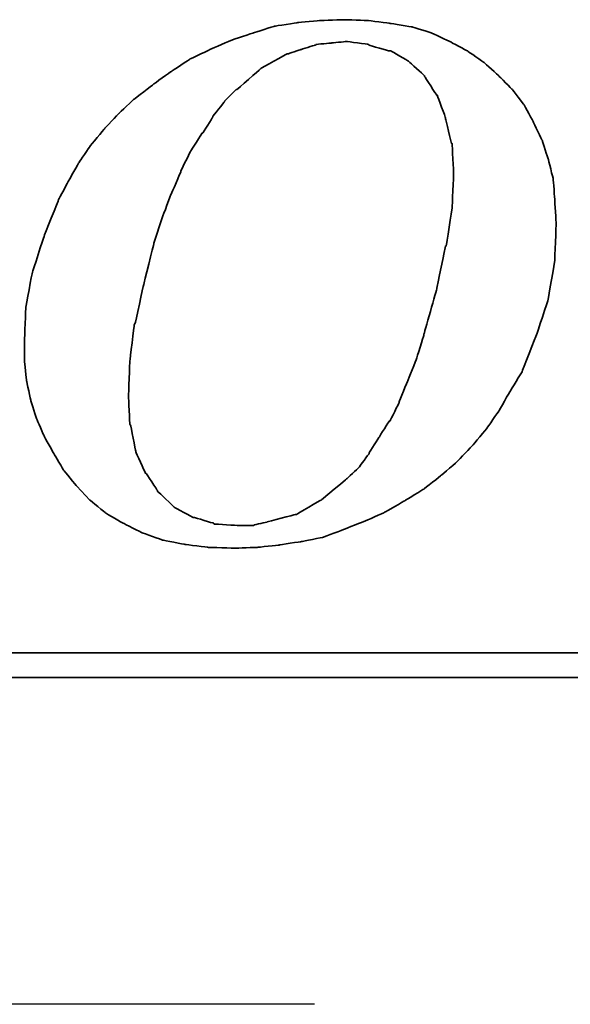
# Model space of a CAD drawing. Extents: x 732 to 1390, y 50 to 540.
# Tile 37 of 40: x 1291.99 to 1296.69, y 179.78 to 188.19. Entities that reach past the tile are written whole.
import ezdxf

# ---------------------------------------------------------------- set-up
doc = ezdxf.new("R2010")
doc.units = 0
doc.header["$MEASUREMENT"] = 0
doc.linetypes.add('CENTER', pattern=[2, 1.25, -0.25, 0.25, -0.25])
for name, color, linetype in [('CEN', 1, 'CENTER'), ('DIM', 4, 'CONTINUOUS'), ('layer 1', 7, 'CONTINUOUS')]:
    doc.layers.add(name, color=color, linetype=linetype)

# ---------------------------------------------------------------- blocks, each defined once
blk = doc.blocks.new('TBI MOTION logo(完整正式版)')
at = {"layer": 'layer 1', "color": 22, "lineweight": 35}
for points, knots in [([(35.79625, -6.98375), (35.79625, -6.98375), (36.23125, -7.43875), (36.23125, -7.43875), (36.23125, -7.43875), (36.23125, -7.43875), (36.75625, -7.87125), (36.75625, -7.87125), (36.75625, -7.87125), (36.75625, -7.87125), (37.33125, -8.20375), (37.33125, -8.20375), (37.33125, -8.20375), (37.33125, -8.20375), (37.95625, -8.51875), (37.95625, -8.51875), (37.95625, -8.51875), (37.95625, -8.51875), (38.62625, -8.75875), (38.62625, -8.75875), (38.62625, -8.75875), (38.62625, -8.75875), (39.37125, -8.90375), (39.37125, -8.90375), (39.37125, -8.90375), (39.37125, -8.90375), (40.14125, -8.99875), (40.14125, -8.99875), (40.14125, -8.99875), (40.14125, -8.99875), (41.02625, -9.02375), (41.02625, -9.02375), (41.02625, -9.02375), (41.02625, -9.02375), (41.74625, -8.99875), (41.74625, -8.99875), (41.74625, -8.99875), (41.74625, -8.99875), (42.46625, -8.92375), (42.46625, -8.92375), (42.46625, -8.92375), (42.46625, -8.92375), (43.21125, -8.80625), (43.21125, -8.80625), (43.21125, -8.80625), (43.21125, -8.80625), (43.93125, -8.66375), (43.93125, -8.66375), (43.93125, -8.66375), (43.93125, -8.66375), (44.62625, -8.39875), (44.62625, -8.39875), (44.62625, -8.39875), (44.62625, -8.39875), (45.29625, -8.13375), (45.29625, -8.13375), (45.29625, -8.13375), (45.29625, -8.13375), (45.94625, -7.84375), (45.94625, -7.84375), (45.94625, -7.84375), (45.94625, -7.84375), (46.61625, -7.46375), (46.61625, -7.46375), (46.61625, -7.46375), (46.61625, -7.46375), (47.24125, -7.07875), (47.24125, -7.07875), (47.24125, -7.07875), (47.24125, -7.07875), (47.81625, -6.62375), (47.81625, -6.62375), (47.81625, -6.62375), (47.81625, -6.62375), (48.36875, -6.14375), (48.36875, -6.14375), (48.36875, -6.14375), (48.36875, -6.14375), (48.84625, -5.64125), (48.84625, -5.64125), (48.84625, -5.64125), (48.84625, -5.64125), (49.32625, -5.06375), (49.32625, -5.06375), (49.32625, -5.06375), (49.32625, -5.06375), (49.71125, -4.51374), (49.71125, -4.51374), (49.71125, -4.51374), (49.71125, -4.51374), (50.09625, -3.83874), (50.09625, -3.83874), (50.09625, -3.83874), (50.09625, -3.83874), (50.48125, -3.21374), (50.48125, -3.21374), (50.48125, -3.21374), (50.48125, -3.21374), (50.96125, -1.99125), (50.96125, -1.99125), (50.96125, -1.99125), (50.96125, -1.99125), (51.34375, -0.81875), (51.34375, -0.81875), (51.34375, -0.81875), (51.34375, -0.81875), (51.56125, 0.45624), (51.56125, 0.45624), (51.56125, 0.45624), (51.56125, 0.45624), (51.60625, 1.67624), (51.60625, 1.67624), (51.60625, 1.67624), (51.60625, 1.67624), (51.56125, 2.44625), (51.56125, 2.44625), (51.56125, 2.44625), (51.56125, 2.44625), (51.51125, 3.14125), (51.51125, 3.14125), (51.51125, 3.14125), (51.51125, 3.14125), (51.34375, 3.81125), (51.34375, 3.81125), (51.34375, 3.81125), (51.34375, 3.81125), (51.15125, 4.41125), (51.15125, 4.41125), (51.15125, 4.41125), (51.15125, 4.41125), (50.86125, 5.01125), (50.86125, 5.01125), (50.86125, 5.01125), (50.86125, 5.01125), (50.55125, 5.58875), (50.55125, 5.58875), (50.55125, 5.58875), (50.55125, 5.58875), (50.16625, 6.09125), (50.16625, 6.09125), (50.16625, 6.09125), (50.16625, 6.09125), (49.71125, 6.54875), (49.71125, 6.54875), (49.71125, 6.54875), (49.71125, 6.54875), (49.23125, 6.98125), (49.23125, 6.98125), (49.23125, 6.98125), (49.23125, 6.98125), (48.67875, 7.36625), (48.67875, 7.36625), (48.67875, 7.36625), (48.67875, 7.36625), (48.10375, 7.67625), (48.10375, 7.67625), (48.10375, 7.67625), (48.10375, 7.67625), (47.48125, 7.96375), (47.48125, 7.96375), (47.48125, 7.96375), (47.48125, 7.96375), (46.85625, 8.15625), (46.85625, 8.15625), (46.85625, 8.15625), (46.85625, 8.15625), (46.13625, 8.27624), (46.13625, 8.27624), (46.13625, 8.27624), (46.13625, 8.27624), (45.39125, 8.37125), (45.39125, 8.37125), (45.39125, 8.37125), (45.39125, 8.37125), (44.62625, 8.39624), (44.62625, 8.39624), (44.62625, 8.39624), (44.62625, 8.39624), (43.83625, 8.37125), (43.83625, 8.37125), (43.83625, 8.37125), (43.83625, 8.37125), (43.09125, 8.30125), (43.09125, 8.30125), (43.09125, 8.30125), (43.09125, 8.30125), (42.32125, 8.18125), (42.32125, 8.18125), (42.32125, 8.18125), (42.32125, 8.18125), (41.62875, 7.96375), (41.62875, 7.96375), (41.62875, 7.96375), (41.62875, 7.96375), (40.90625, 7.72625), (40.90625, 7.72625), (40.90625, 7.72625), (40.90625, 7.72625), (40.23624, 7.43625), (40.23624, 7.43625), (40.23624, 7.43625), (40.23624, 7.43625), (39.54124, 7.10125), (39.54124, 7.10125), (39.54124, 7.10125), (39.54124, 7.10125), (38.91625, 6.69125), (38.91625, 6.69125), (38.91625, 6.69125), (38.91625, 6.69125), (38.31625, 6.26125), (38.31625, 6.26125), (38.31625, 6.26125), (38.31625, 6.26125), (37.69125, 5.78125), (37.69125, 5.78125), (37.69125, 5.78125), (37.69125, 5.78125), (37.18625, 5.30125), (37.18625, 5.30125), (37.18625, 5.30125), (37.18625, 5.30125), (36.70625, 4.79624), (36.70625, 4.79624), (36.70625, 4.79624), (36.70625, 4.79624), (36.23125, 4.22125), (36.23125, 4.22125), (36.23125, 4.22125), (36.23125, 4.22125), (35.87124, 3.69375), (35.87124, 3.69375), (35.87124, 3.69375), (35.87124, 3.69375), (35.53125, 3.09125), (35.53125, 3.09125), (35.53125, 3.09125), (35.53125, 3.09125), (35.19875, 2.47125), (35.19875, 2.47125), (35.19875, 2.47125), (35.19875, 2.47125), (34.71625, 1.24625), (34.71625, 1.24625), (34.71625, 1.24625), (34.71625, 1.24625), (34.33125, 0.06874), (34.33125, 0.06874), (34.33125, 0.06874), (34.33125, 0.06874), (34.11625, -1.07875), (34.11625, -1.07875), (34.11625, -1.07875), (34.11625, -1.07875), (34.07125, -2.15875), (34.07125, -2.15875), (34.07125, -2.15875), (34.07125, -2.15875), (34.07125, -2.85375), (34.07125, -2.85375), (34.07125, -2.85375), (34.07125, -2.85375), (34.14125, -3.50375), (34.14125, -3.50375), (34.14125, -3.50375), (34.14125, -3.50375), (34.28625, -4.17375), (34.28625, -4.17375), (34.28625, -4.17375), (34.28625, -4.17375), (34.47625, -4.77624), (34.47625, -4.77624), (34.47625, -4.77624), (34.47625, -4.77624), (34.71625, -5.32625), (34.71625, -5.32625), (34.71625, -5.32625), (34.71625, -5.32625), (35.05375, -5.92875), (35.05375, -5.92875), (35.05375, -5.92875), (35.05375, -5.92875), (35.36375, -6.45375), (35.36375, -6.45375), (35.36375, -6.45375), (35.36375, -6.45375), (35.79625, -6.98375), (35.79625, -6.98375)], [0, 0, 0, 0, 0.01388889, 0.01388889, 0.01388889, 0.0138889, 0.02777778, 0.02777778, 0.02777778, 0.02777779, 0.04166667, 0.04166667, 0.04166667, 0.04166668, 0.05555556, 0.05555556, 0.05555556, 0.05555557, 0.06944444, 0.06944444, 0.06944444, 0.06944445, 0.08333333, 0.08333333, 0.08333333, 0.08333334, 0.09722222, 0.09722222, 0.09722222, 0.09722223, 0.11111111, 0.11111111, 0.11111111, 0.11111112, 0.125, 0.125, 0.125, 0.12500001, 0.13888889, 0.13888889, 0.13888889, 0.1388889, 0.15277778, 0.15277778, 0.15277778, 0.15277779, 0.16666667, 0.16666667, 0.16666667, 0.16666668, 0.18055556, 0.18055556, 0.18055556, 0.18055557, 0.19444444, 0.19444444, 0.19444444, 0.19444445, 0.20833333, 0.20833333, 0.20833333, 0.20833334, 0.22222222, 0.22222222, 0.22222222, 0.22222223, 0.23611111, 0.23611111, 0.23611111, 0.23611112, 0.25, 0.25, 0.25, 0.25000001, 0.26388889, 0.26388889, 0.26388889, 0.2638889, 0.27777778, 0.27777778, 0.27777778, 0.27777779, 0.29166667, 0.29166667, 0.29166667, 0.29166668, 0.30555556, 0.30555556, 0.30555556, 0.30555557, 0.31944444, 0.31944444, 0.31944444, 0.31944445, 0.33333333, 0.33333333, 0.33333333, 0.33333334, 0.34722222, 0.34722222, 0.34722222, 0.34722223, 0.36111111, 0.36111111, 0.36111111, 0.36111112, 0.375, 0.375, 0.375, 0.37500001, 0.38888889, 0.38888889, 0.38888889, 0.3888889, 0.40277778, 0.40277778, 0.40277778, 0.40277779, 0.41666667, 0.41666667, 0.41666667, 0.41666668, 0.43055556, 0.43055556, 0.43055556, 0.43055557, 0.44444444, 0.44444444, 0.44444444, 0.44444445, 0.45833333, 0.45833333, 0.45833333, 0.45833334, 0.47222222, 0.47222222, 0.47222222, 0.47222223, 0.48611111, 0.48611111, 0.48611111, 0.48611112, 0.5, 0.5, 0.5, 0.50000001, 0.51388889, 0.51388889, 0.51388889, 0.5138889, 0.52777778, 0.52777778, 0.52777778, 0.52777779, 0.54166667, 0.54166667, 0.54166667, 0.54166668, 0.55555556, 0.55555556, 0.55555556, 0.55555557, 0.56944444, 0.56944444, 0.56944444, 0.56944445, 0.58333333, 0.58333333, 0.58333333, 0.58333334, 0.59722222, 0.59722222, 0.59722222, 0.59722223, 0.61111111, 0.61111111, 0.61111111, 0.61111112, 0.625, 0.625, 0.625, 0.62500001, 0.63888889, 0.63888889, 0.63888889, 0.6388889, 0.65277778, 0.65277778, 0.65277778, 0.65277779, 0.66666667, 0.66666667, 0.66666667, 0.66666668, 0.68055556, 0.68055556, 0.68055556, 0.68055557, 0.69444444, 0.69444444, 0.69444444, 0.69444445, 0.70833333, 0.70833333, 0.70833333, 0.70833334, 0.72222222, 0.72222222, 0.72222222, 0.72222223, 0.73611111, 0.73611111, 0.73611111, 0.73611112, 0.75, 0.75, 0.75, 0.75000001, 0.76388889, 0.76388889, 0.76388889, 0.7638889, 0.77777778, 0.77777778, 0.77777778, 0.77777779, 0.79166667, 0.79166667, 0.79166667, 0.79166668, 0.80555556, 0.80555556, 0.80555556, 0.80555557, 0.81944444, 0.81944444, 0.81944444, 0.81944445, 0.83333333, 0.83333333, 0.83333333, 0.83333334, 0.84722222, 0.84722222, 0.84722222, 0.84722223, 0.86111111, 0.86111111, 0.86111111, 0.86111112, 0.875, 0.875, 0.875, 0.87500001, 0.88888889, 0.88888889, 0.88888889, 0.8888889, 0.90277778, 0.90277778, 0.90277778, 0.90277779, 0.91666667, 0.91666667, 0.91666667, 0.91666668, 0.93055556, 0.93055556, 0.93055556, 0.93055557, 0.94444444, 0.94444444, 0.94444444, 0.94444445, 0.95833333, 0.95833333, 0.95833333, 0.95833334, 0.97222222, 0.97222222, 0.97222222, 0.97222223, 0.98611111, 0.98611111, 0.98611111, 0.98611112, 1, 1, 1, 1]), ([(38.33875, 1.03124), (38.33875, 1.03124), (38.62625, 1.89625), (38.62625, 1.89625), (38.62625, 1.89625), (38.62625, 1.89625), (38.91625, 2.66375), (38.91625, 2.66375), (38.91625, 2.66375), (38.91625, 2.66375), (39.22625, 3.38125), (39.22625, 3.38125), (39.22625, 3.38125), (39.22625, 3.38125), (39.22625, 3.40624), (39.22625, 3.40624), (39.22625, 3.40624), (39.22625, 3.40624), (39.56124, 4.07624), (39.56124, 4.07624), (39.56124, 4.07624), (39.56124, 4.07624), (39.92125, 4.65125), (39.92125, 4.65125), (39.92125, 4.65125), (39.92125, 4.65125), (39.94625, 4.65125), (39.94625, 4.65125), (39.94625, 4.65125), (39.94625, 4.65125), (40.28125, 5.17875), (40.28125, 5.17875), (40.28125, 5.17875), (40.28125, 5.17875), (40.28125, 5.20375), (40.28125, 5.20375), (40.28125, 5.20375), (40.28125, 5.20375), (40.66875, 5.68625), (40.66875, 5.68625), (40.66875, 5.68625), (40.66875, 5.68625), (40.66875, 5.70625), (40.66875, 5.70625), (40.66875, 5.70625), (40.66875, 5.70625), (41.05124, 6.09125), (41.05124, 6.09125), (41.05124, 6.09125), (41.05124, 6.09125), (41.07625, 6.09125), (41.07625, 6.09125), (41.07625, 6.09125), (41.07625, 6.09125), (41.84125, 6.76625), (41.84125, 6.76625), (41.84125, 6.76625), (41.84125, 6.76625), (41.86625, 6.78625), (41.86625, 6.78625), (41.86625, 6.78625), (41.86625, 6.78625), (42.73125, 7.26624), (42.73125, 7.26624), (42.73125, 7.26624), (42.73125, 7.26624), (42.75625, 7.26624), (42.75625, 7.26624), (42.75625, 7.26624), (42.75625, 7.26624), (43.18625, 7.41125), (43.18625, 7.41125), (43.18625, 7.41125), (43.18625, 7.41125), (43.64125, 7.55625), (43.64125, 7.55625), (43.64125, 7.55625), (43.64125, 7.55625), (43.66625, 7.55625), (43.66625, 7.55625), (43.66625, 7.55625), (43.66625, 7.55625), (43.69125, 7.58124), (43.69125, 7.58124), (43.69125, 7.58124), (43.69125, 7.58124), (44.19125, 7.62625), (44.19125, 7.62625), (44.19125, 7.62625), (44.19125, 7.62625), (44.67125, 7.67625), (44.67125, 7.67625), (44.67125, 7.67625), (44.67125, 7.67625), (44.69625, 7.67625), (44.69625, 7.67625), (44.69625, 7.67625), (44.69625, 7.67625), (45.41875, 7.58124), (45.41875, 7.58124), (45.41875, 7.58124), (45.41875, 7.58124), (45.44125, 7.55625), (45.44125, 7.55625), (45.44125, 7.55625), (45.44125, 7.55625), (46.11125, 7.36625), (46.11125, 7.36625), (46.11125, 7.36625), (46.11125, 7.36625), (46.13625, 7.36625), (46.13625, 7.36625), (46.13625, 7.36625), (46.13625, 7.36625), (46.15875, 7.36625), (46.15875, 7.36625), (46.15875, 7.36625), (46.15875, 7.36625), (46.73625, 7.02624), (46.73625, 7.02624), (46.73625, 7.02624), (46.73625, 7.02624), (46.76125, 7.00624), (46.76125, 7.00624), (46.76125, 7.00624), (46.76125, 7.00624), (47.24125, 6.57124), (47.24125, 6.57124), (47.24125, 6.57124), (47.24125, 6.57124), (47.26625, 6.54875), (47.26625, 6.54875), (47.26625, 6.54875), (47.26625, 6.54875), (47.26625, 6.52375), (47.26625, 6.52375), (47.26625, 6.52375), (47.26625, 6.52375), (47.67375, 5.89875), (47.67375, 5.89875), (47.67375, 5.89875), (47.67375, 5.89875), (47.69625, 5.89875), (47.69625, 5.89875), (47.69625, 5.89875), (47.69625, 5.89875), (47.69625, 5.87625), (47.69625, 5.87625), (47.69625, 5.87625), (47.69625, 5.87625), (47.96125, 5.15625), (47.96125, 5.15625), (47.96125, 5.15625), (47.96125, 5.15625), (47.96125, 5.13125), (47.96125, 5.13125), (47.96125, 5.13125), (47.96125, 5.13125), (48.15125, 4.31875), (48.15125, 4.31875), (48.15125, 4.31875), (48.15125, 4.31875), (48.17625, 4.31875), (48.17625, 4.31875), (48.17625, 4.31875), (48.17625, 4.31875), (48.17625, 4.29125), (48.17625, 4.29125), (48.17625, 4.29125), (48.17625, 4.29125), (48.22625, 3.33125), (48.22625, 3.33125), (48.22625, 3.33125), (48.22625, 3.33125), (48.22625, 3.30875), (48.22625, 3.30875), (48.22625, 3.30875), (48.22625, 3.30875), (48.17625, 2.20624), (48.17625, 2.20624), (48.17625, 2.20624), (48.17625, 2.20624), (48.17625, 2.18124), (48.17625, 2.18124), (48.17625, 2.18124), (48.17625, 2.18124), (47.98375, 0.93624), (47.98375, 0.93624), (47.98375, 0.93624), (47.98375, 0.93624), (47.96125, 0.93624), (47.96125, 0.93624), (47.96125, 0.93624), (47.96125, 0.93624), (47.67375, -0.45874), (47.67375, -0.45874), (47.67375, -0.45874), (47.67375, -0.45874), (47.24125, -1.99125), (47.24125, -1.99125), (47.24125, -1.99125), (47.24125, -1.99125), (47.24125, -2.01874), (47.24125, -2.01874), (47.24125, -2.01874), (47.24125, -2.01874), (47.00125, -2.78375), (47.00125, -2.78375), (47.00125, -2.78375), (47.00125, -2.78375), (46.71125, -3.50375), (46.71125, -3.50375), (46.71125, -3.50375), (46.71125, -3.50375), (46.42625, -4.19875), (46.42625, -4.19875), (46.42625, -4.19875), (46.42625, -4.19875), (46.42625, -4.22375), (46.42625, -4.22375), (46.42625, -4.22375), (46.42625, -4.22375), (46.13625, -4.82374), (46.13625, -4.82374), (46.13625, -4.82374), (46.13625, -4.82374), (46.11125, -4.82374), (46.11125, -4.82374), (46.11125, -4.82374), (46.11125, -4.82374), (45.77625, -5.35125), (45.77625, -5.35125), (45.77625, -5.35125), (45.77625, -5.35125), (45.44125, -5.87875), (45.44125, -5.87875), (45.44125, -5.87875), (45.44125, -5.87875), (45.44125, -5.90375), (45.44125, -5.90375), (45.44125, -5.90375), (45.44125, -5.90375), (45.10625, -6.35875), (45.10625, -6.35875), (45.10625, -6.35875), (45.10625, -6.35875), (45.08125, -6.38375), (45.08125, -6.38375), (45.08125, -6.38375), (45.08125, -6.38375), (44.69625, -6.74375), (44.69625, -6.74375), (44.69625, -6.74375), (44.69625, -6.74375), (43.88375, -7.41625), (43.88375, -7.41625), (43.88375, -7.41625), (43.88375, -7.41625), (43.85625, -7.43875), (43.85625, -7.43875), (43.85625, -7.43875), (43.85625, -7.43875), (43.04125, -7.91875), (43.04125, -7.91875), (43.04125, -7.91875), (43.04125, -7.91875), (43.01625, -7.91875), (43.01625, -7.91875), (43.01625, -7.91875), (43.01625, -7.91875), (42.99625, -7.91875), (42.99625, -7.91875), (42.99625, -7.91875), (42.99625, -7.91875), (42.08125, -8.15875), (42.08125, -8.15875), (42.08125, -8.15875), (42.08125, -8.15875), (41.65125, -8.25625), (41.65125, -8.25625), (41.65125, -8.25625), (41.65125, -8.25625), (41.62875, -8.27875), (41.62875, -8.27875), (41.62875, -8.27875), (41.62875, -8.27875), (41.60125, -8.27875), (41.60125, -8.27875), (41.60125, -8.27875), (41.60125, -8.27875), (41.12125, -8.27875), (41.12125, -8.27875), (41.12125, -8.27875), (41.12125, -8.27875), (40.35624, -8.23125), (40.35624, -8.23125), (40.35624, -8.23125), (40.35624, -8.23125), (40.33125, -8.23125), (40.33125, -8.23125), (40.33125, -8.23125), (40.33125, -8.23125), (40.30625, -8.20375), (40.30625, -8.20375), (40.30625, -8.20375), (40.30625, -8.20375), (39.68375, -8.01375), (39.68375, -8.01375), (39.68375, -8.01375), (39.68375, -8.01375), (39.66124, -8.01375), (39.66124, -8.01375), (39.66124, -8.01375), (39.66124, -8.01375), (39.63625, -8.01375), (39.63625, -8.01375), (39.63625, -8.01375), (39.63625, -8.01375), (39.01125, -7.67875), (39.01125, -7.67875), (39.01125, -7.67875), (39.01125, -7.67875), (38.98875, -7.65375), (38.98875, -7.65375), (38.98875, -7.65375), (38.98875, -7.65375), (38.48625, -7.17375), (38.48625, -7.17375), (38.48625, -7.17375), (38.48625, -7.17375), (38.45875, -7.14875), (38.45875, -7.14875), (38.45875, -7.14875), (38.45875, -7.14875), (38.45875, -7.12875), (38.45875, -7.12875), (38.45875, -7.12875), (38.45875, -7.12875), (38.07625, -6.54875), (38.07625, -6.54875), (38.07625, -6.54875), (38.07625, -6.54875), (38.05125, -6.54875), (38.05125, -6.54875), (38.05125, -6.54875), (38.05125, -6.54875), (38.05125, -6.52875), (38.05125, -6.52875), (38.05125, -6.52875), (38.05125, -6.52875), (37.74125, -5.85375), (37.74125, -5.85375), (37.74125, -5.85375), (37.74125, -5.85375), (37.74125, -5.82875), (37.74125, -5.82875), (37.74125, -5.82875), (37.74125, -5.82875), (37.57375, -4.96875), (37.57375, -4.96875), (37.57375, -4.96875), (37.57375, -4.96875), (37.54625, -4.94375), (37.54625, -4.94375), (37.54625, -4.94375), (37.54625, -4.94375), (37.50125, -4.03375), (37.50125, -4.03375), (37.50125, -4.03375), (37.50125, -4.03375), (37.50125, -4.00875), (37.50125, -4.00875), (37.50125, -4.00875), (37.50125, -4.00875), (37.54625, -2.85375), (37.54625, -2.85375), (37.54625, -2.85375), (37.54625, -2.85375), (37.69125, -1.65875), (37.69125, -1.65875), (37.69125, -1.65875), (37.69125, -1.65875), (37.71624, -1.63375), (37.71624, -1.63375), (37.71624, -1.63375), (37.71624, -1.63375), (38.00375, -0.33875), (38.00375, -0.33875), (38.00375, -0.33875), (38.00375, -0.33875), (38.33875, 1.00624), (38.33875, 1.00624), (38.33875, 1.00624), (38.33875, 1.00624), (38.33875, 1.03124), (38.33875, 1.03124)], [0, 0, 0, 0, 0.01010101, 0.01010101, 0.01010101, 0.01010102, 0.02020202, 0.02020202, 0.02020202, 0.02020203, 0.03030303, 0.03030303, 0.03030303, 0.03030304, 0.04040404, 0.04040404, 0.04040404, 0.04040405, 0.05050505, 0.05050505, 0.05050505, 0.05050506, 0.06060606, 0.06060606, 0.06060606, 0.06060607, 0.07070707, 0.07070707, 0.07070707, 0.07070708, 0.08080808, 0.08080808, 0.08080808, 0.08080809, 0.09090909, 0.09090909, 0.09090909, 0.0909091, 0.1010101, 0.1010101, 0.1010101, 0.10101011, 0.11111111, 0.11111111, 0.11111111, 0.11111112, 0.12121212, 0.12121212, 0.12121212, 0.12121213, 0.13131313, 0.13131313, 0.13131313, 0.13131314, 0.14141414, 0.14141414, 0.14141414, 0.14141415, 0.15151515, 0.15151515, 0.15151515, 0.15151516, 0.16161616, 0.16161616, 0.16161616, 0.16161617, 0.17171717, 0.17171717, 0.17171717, 0.17171718, 0.18181818, 0.18181818, 0.18181818, 0.18181819, 0.19191919, 0.19191919, 0.19191919, 0.1919192, 0.2020202, 0.2020202, 0.2020202, 0.20202021, 0.21212121, 0.21212121, 0.21212121, 0.21212122, 0.22222222, 0.22222222, 0.22222222, 0.22222223, 0.23232323, 0.23232323, 0.23232323, 0.23232324, 0.24242424, 0.24242424, 0.24242424, 0.24242425, 0.25252525, 0.25252525, 0.25252525, 0.25252526, 0.26262626, 0.26262626, 0.26262626, 0.26262627, 0.27272727, 0.27272727, 0.27272727, 0.27272728, 0.28282828, 0.28282828, 0.28282828, 0.28282829, 0.29292929, 0.29292929, 0.29292929, 0.2929293, 0.3030303, 0.3030303, 0.3030303, 0.30303031, 0.31313131, 0.31313131, 0.31313131, 0.31313132, 0.32323232, 0.32323232, 0.32323232, 0.32323233, 0.33333333, 0.33333333, 0.33333333, 0.33333334, 0.34343434, 0.34343434, 0.34343434, 0.34343435, 0.35353535, 0.35353535, 0.35353535, 0.35353536, 0.36363636, 0.36363636, 0.36363636, 0.36363637, 0.37373737, 0.37373737, 0.37373737, 0.37373738, 0.38383838, 0.38383838, 0.38383838, 0.38383839, 0.39393939, 0.39393939, 0.39393939, 0.3939394, 0.4040404, 0.4040404, 0.4040404, 0.40404041, 0.41414141, 0.41414141, 0.41414141, 0.41414142, 0.42424242, 0.42424242, 0.42424242, 0.42424243, 0.43434343, 0.43434343, 0.43434343, 0.43434344, 0.44444444, 0.44444444, 0.44444444, 0.44444445, 0.45454545, 0.45454545, 0.45454545, 0.45454546, 0.46464646, 0.46464646, 0.46464646, 0.46464647, 0.47474747, 0.47474747, 0.47474747, 0.47474748, 0.48484848, 0.48484848, 0.48484848, 0.48484849, 0.49494949, 0.49494949, 0.49494949, 0.4949495, 0.50505051, 0.50505051, 0.50505051, 0.50505052, 0.51515152, 0.51515152, 0.51515152, 0.51515153, 0.52525253, 0.52525253, 0.52525253, 0.52525254, 0.53535354, 0.53535354, 0.53535354, 0.53535355, 0.54545455, 0.54545455, 0.54545455, 0.54545456, 0.55555556, 0.55555556, 0.55555556, 0.55555557, 0.56565657, 0.56565657, 0.56565657, 0.56565658, 0.57575758, 0.57575758, 0.57575758, 0.57575759, 0.58585859, 0.58585859, 0.58585859, 0.5858586, 0.5959596, 0.5959596, 0.5959596, 0.59595961, 0.60606061, 0.60606061, 0.60606061, 0.60606062, 0.61616162, 0.61616162, 0.61616162, 0.61616163, 0.62626263, 0.62626263, 0.62626263, 0.62626264, 0.63636364, 0.63636364, 0.63636364, 0.63636365, 0.64646465, 0.64646465, 0.64646465, 0.64646466, 0.65656566, 0.65656566, 0.65656566, 0.65656567, 0.66666667, 0.66666667, 0.66666667, 0.66666668, 0.67676768, 0.67676768, 0.67676768, 0.67676769, 0.68686869, 0.68686869, 0.68686869, 0.6868687, 0.6969697, 0.6969697, 0.6969697, 0.69696971, 0.70707071, 0.70707071, 0.70707071, 0.70707072, 0.71717172, 0.71717172, 0.71717172, 0.71717173, 0.72727273, 0.72727273, 0.72727273, 0.72727274, 0.73737374, 0.73737374, 0.73737374, 0.73737375, 0.74747475, 0.74747475, 0.74747475, 0.74747476, 0.75757576, 0.75757576, 0.75757576, 0.75757577, 0.76767677, 0.76767677, 0.76767677, 0.76767678, 0.77777778, 0.77777778, 0.77777778, 0.77777779, 0.78787879, 0.78787879, 0.78787879, 0.7878788, 0.7979798, 0.7979798, 0.7979798, 0.79797981, 0.80808081, 0.80808081, 0.80808081, 0.80808082, 0.81818182, 0.81818182, 0.81818182, 0.81818183, 0.82828283, 0.82828283, 0.82828283, 0.82828284, 0.83838384, 0.83838384, 0.83838384, 0.83838385, 0.84848485, 0.84848485, 0.84848485, 0.84848486, 0.85858586, 0.85858586, 0.85858586, 0.85858587, 0.86868687, 0.86868687, 0.86868687, 0.86868688, 0.87878788, 0.87878788, 0.87878788, 0.87878789, 0.88888889, 0.88888889, 0.88888889, 0.8888889, 0.8989899, 0.8989899, 0.8989899, 0.89898991, 0.90909091, 0.90909091, 0.90909091, 0.90909092, 0.91919192, 0.91919192, 0.91919192, 0.91919193, 0.92929293, 0.92929293, 0.92929293, 0.92929294, 0.93939394, 0.93939394, 0.93939394, 0.93939395, 0.94949495, 0.94949495, 0.94949495, 0.94949496, 0.95959596, 0.95959596, 0.95959596, 0.95959597, 0.96969697, 0.96969697, 0.96969697, 0.96969698, 0.97979798, 0.97979798, 0.97979798, 0.97979799, 0.98989899, 0.98989899, 0.98989899, 0.989899, 1, 1, 1, 1]), ([(75.90875, -9.47875), (75.90875, -9.47875), (75.90875, -12.28625), (75.90875, -12.28625), (75.90875, -12.28625), (75.90875, -12.28625), (75.90875, -12.47875), (75.90875, -12.47875), (75.90875, -12.47875), (75.90875, -12.47875), (75.71625, -12.47875), (75.71625, -12.47875), (75.71625, -12.47875), (75.71625, -12.47875), (-88.32875, -12.47875), (-88.32875, -12.47875), (-88.32875, -12.47875), (-88.32875, -12.47875), (-88.32875, -13.29375), (-88.32875, -13.29375), (-88.32875, -13.29375), (-88.32875, -13.29375), (82.89125, -13.29375), (82.89125, -13.29375), (82.89125, -13.29375), (82.89125, -13.29375), (75.90875, -9.47875), (75.90875, -9.47875)], [0, 0, 0, 0, 0.14285714, 0.14285714, 0.14285714, 0.14285715, 0.28571429, 0.28571429, 0.28571429, 0.2857143, 0.42857143, 0.42857143, 0.42857143, 0.42857144, 0.57142857, 0.57142857, 0.57142857, 0.57142858, 0.71428571, 0.71428571, 0.71428571, 0.71428572, 0.85714286, 0.85714286, 0.85714286, 0.85714287, 1, 1, 1, 1])]:
    blk.add_open_spline(points, degree=3, knots=knots, dxfattribs=at)

msp = doc.modelspace()

# ---------------------------------------------------------------- linework, layer by layer
at = {"layer": 'CEN', "color": 7, "linetype": 'CENTER', "ltscale": 10}
msp.add_line((1374.5072, 179.7752), (1214.0592, 179.7752), dxfattribs=at)

# ---------------------------------------------------------------- block references
at = {"layer": 'DIM', "xscale": 0.2591999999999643, "yscale": 0.2591999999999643, "zscale": 0.2591999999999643}
msp.add_blockref('TBI MOTION logo(完整正式版)', (1283.1964, 186.0122), dxfattribs=at)

doc.saveas('drawing.dxf')
